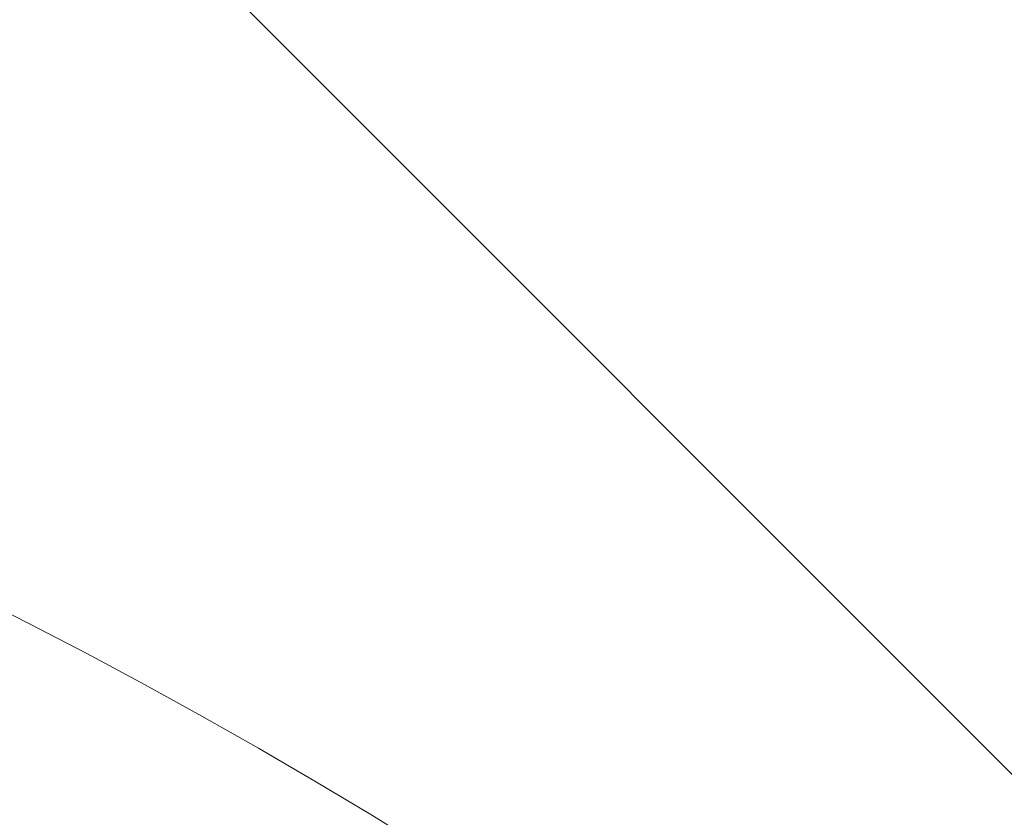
# Model space of a CAD drawing. Header units: metres. Extents: x 179483 to 180084, y 582739 to 582904.
# Tile 175 of 205: x 179891.06 to 179891.286, y 582801.856 to 582802.039. Entities that reach past the tile are written whole.
import ezdxf

# ---------------------------------------------------------------- set-up
doc = ezdxf.new("R2010")
doc.units = ezdxf.units.M
doc.layers.get('0').update_dxf_attribs({"linetype": 'CONTINUOUS', "lineweight": 9})
doc.layers.add('TA - VERDACHT_OBJECT', color=1, linetype='CONTINUOUS', lineweight=18)
doc.layers.add('TA - VRIJGEGEVEN TOT 4M-MV', color=3, linetype='CONTINUOUS', lineweight=18)
doc.styles.get("Standard").update_dxf_attribs({"font": 'arial.ttf'})

# ---------------------------------------------------------------- blocks, each defined once
blk = doc.blocks.new('Object')
at = {"lineweight": 20}
blk.add_circle((0, 0), 1.2358, dxfattribs=at)
at = {"color": 7}
blk.add_attdef('1', (-2.4803, 0.77411), '', height=1.2, dxfattribs=at)

msp = doc.modelspace()

# ---------------------------------------------------------------- hatches: boundary and pattern name
at = {"layer": 'TA - VRIJGEGEVEN TOT 4M-MV'}
h = msp.add_hatch(dxfattribs=at)
h.set_pattern_fill('ANSI31', color=256, scale=0.3, angle=90, style=0)
h.paths.add_polyline_path([(179897.77626, 582794.18997), (179897.2549, 582795.27132), (179897.21687, 582797.09681), (179898.58598, 582798.08561), (179900.86784, 582798.77017), (179902.16089, 582800.93794), (179889.04021, 582802.34508), (179887.40733, 582802.5561), (179886.08504, 582794.84905), (179890.61204, 582794.03337), (179896.03629, 582794.31886)])

# ---------------------------------------------------------------- block references
at = {"layer": 'TA - VERDACHT_OBJECT', "linetype": 'ByBlock'}
msp.add_blockref('Object', (179890.5, 582800.8), dxfattribs=at)

doc.saveas('drawing.dxf')
